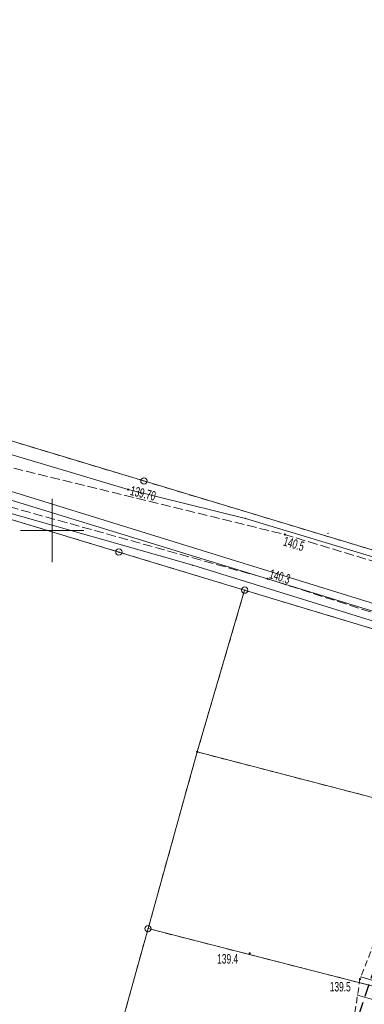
# Model space of a CAD drawing. Extents: x 6456700 to 6518119, y 5963420 to 5980059.
# Tile 18 of 256: x 6511566 to 6511593, y 5963862 to 5963939. Entities that reach past the tile are written whole.
import ezdxf
from ezdxf.enums import TextEntityAlignment as Align

# ---------------------------------------------------------------- set-up
doc = ezdxf.new("R2010")
doc.units = 0
doc.header["$MEASUREMENT"] = 0
for name, pattern in [('L_0_03', [1, 0.5, -0.5]), ('L_0_04', [1.5, 1, -0.5]), ('L_0_52', [1, 0.75, -0.25]), ('L_0_5A', [0.75, 0.5, -0.25])]:
    doc.linetypes.add(name, pattern=pattern)
doc.layers.get('0').update_dxf_attribs({"color": 2, "linetype": 'CONTINUOUS', "lineweight": 5})
for name, color, linetype, lineweight in [('000_Inne__niezydentyfikowane_', 7, 'CONTINUOUS', 18), ('18mm Kreska ciągła', 7, 'CONTINUOUS', 18), ('202_punkt_graniczny', 7, 'CONTINUOUS', 18), ('203_punkt_graniczny', 7, 'CONTINUOUS', 18), ('218_kontur_uzytku_gruntowego', 96, 'L_0_03', 18), ('219_dzialka_ewidencyjna', 7, 'CONTINUOUS', 18), ('jezdnia', 7, 'CONTINUOUS', 18), ('ogrodzenie_trwale', 7, 'CONTINUOUS', 18), ('pikieta_naturalna', 7, 'CONTINUOUS', 18), ('pikieta_naturalna_Atr2', 7, 'CONTINUOUS', 18), ('przewod_elektroenergetyczny_podziemny', 7, 'CONTINUOUS', 18), ('przewod_kanalizacyjny', 7, 'CONTINUOUS', 18), ('przewod_wodociagowy', 7, 'CONTINUOUS', 18), ('rzedna', 7, 'CONTINUOUS', 18), ('rzedna_Atr2', 7, 'CONTINUOUS', 18), ('siatka_krzyrzy', 7, 'CONTINUOUS', 18), ('skarpa_nieumocniona', 7, 'CONTINUOUS', 18), ('Zakres', 7, 'CONTINUOUS', 18)]:
    doc.layers.add(name, color=color, linetype=linetype, lineweight=lineweight)
doc.styles.get("Standard").update_dxf_attribs({"font": 'txt', "width": 0.75})

# ---------------------------------------------------------------- blocks, each defined once
blk = doc.blocks.new('mdcp_nowa')
at = {"layer": '203_punkt_graniczny', "linetype": 'Continuous', "lineweight": 18, "true_color": 0x000000}
blk.add_hatch(color=18, dxfattribs=at).paths.add_polyline_path([(6494311.47, 5980332.465, 1), (6494311.47, 5980332.555, 1)])
at = {"layer": 'pikieta_naturalna', "linetype": 'Continuous', "lineweight": 18, "true_color": 0x000000}
for points in [[(6494318.4, 5980349.635, 1), (6494318.4, 5980349.725, 1)], [(6494317.04, 5980346.145, 1), (6494317.04, 5980346.235, 1)], [(6494315.62, 5980316.565, 1), (6494315.62, 5980316.655, 1)], [(6494324.34, 5980314.525, 1), (6494324.34, 5980314.615, 1)]]:
    blk.add_hatch(color=18, dxfattribs=at).paths.add_polyline_path(points)
at = {"layer": 'rzedna', "linetype": 'Continuous', "lineweight": 18, "true_color": 0xff0000}
blk.add_hatch(color=1, dxfattribs=at).paths.add_polyline_path([(6494306.02, 5980353.185, 1), (6494306.02, 5980353.275, 1)])
at = {"layer": '000_Inne__niezydentyfikowane_', "linetype": 'Continuous', "lineweight": 18, "flags": 128}
for points in [[(6494326.57, 5980314.09), (6494324.41, 5980314.75)], [(6494326.17, 5980312.73), (6494324.15, 5980313.32)]]:
    blk.add_lwpolyline(points, dxfattribs=at)
at = {"layer": '000_Inne__niezydentyfikowane_'}
for p in [(6494324.41, 5980314.75), (6494324.15, 5980313.32)]:
    blk.add_point(p, dxfattribs=at)
at = {"layer": '202_punkt_graniczny', "color": 7, "linetype": 'Continuous', "lineweight": 18}
for centre in [(6494307.26, 5980353.91), (6494305.28, 5980348.3), (6494315.22, 5980345.29), (6494307.59, 5980318.56)]:
    blk.add_circle(centre, 0.25, dxfattribs=at)
at = {"layer": '202_punkt_graniczny'}
for p in [(6494307.26, 5980353.91), (6494305.28, 5980348.3), (6494315.22, 5980345.29), (6494307.59, 5980318.56)]:
    blk.add_point(p, dxfattribs=at)
at = {"layer": '203_punkt_graniczny', "color": 7, "linetype": 'Continuous', "lineweight": 18}
blk.add_circle((6494311.47, 5980332.51), 0.045, dxfattribs=at)
at = {"layer": '203_punkt_graniczny'}
blk.add_point((6494311.47, 5980332.51), dxfattribs=at)
at = {"layer": '218_kontur_uzytku_gruntowego', "lineweight": 18, "flags": 128}
for points in [[(6494307.26, 5980353.91), (6494284.61, 5980360.74)], [(6494337.17, 5980344.88), (6494307.26, 5980353.91)], [(6494294.93, 5980351.42), (6494305.28, 5980348.3)], [(6494305.28, 5980348.3), (6494315.22, 5980345.29)], [(6494315.22, 5980345.29), (6494311.47, 5980332.51)], [(6494335.64, 5980339.12), (6494315.22, 5980345.29)], [(6494311.47, 5980332.51), (6494307.59, 5980318.56)], [(6494311.47, 5980332.51), (6494331.59, 5980327.29)], [(6494307.59, 5980318.56), (6494303.31, 5980303.18)], [(6494326.9, 5980313.63), (6494307.59, 5980318.56)]]:
    blk.add_lwpolyline(points, dxfattribs=at)
at = {"layer": '218_kontur_uzytku_gruntowego'}
for p in [(6494307.26, 5980353.91), (6494307.26, 5980353.91), (6494307.26, 5980353.91), (6494307.26, 5980353.91), (6494305.28, 5980348.3), (6494305.28, 5980348.3), (6494315.22, 5980345.29), (6494315.22, 5980345.29), (6494315.22, 5980345.29), (6494315.22, 5980345.29), (6494311.47, 5980332.51), (6494311.47, 5980332.51), (6494311.47, 5980332.51), (6494311.47, 5980332.51), (6494307.59, 5980318.56), (6494307.59, 5980318.56), (6494307.59, 5980318.56), (6494307.59, 5980318.56)]:
    blk.add_point(p, dxfattribs=at)
at = {"layer": '219_dzialka_ewidencyjna', "color": 3, "linetype": 'Continuous', "lineweight": 18, "flags": 128}
for points in [[(6494263.86, 5980367.003), (6494307.26, 5980353.91)], [(6494307.26, 5980353.91), (6494337.17, 5980344.88)], [(6494294.93, 5980351.42), (6494305.28, 5980348.3)], [(6494315.22, 5980345.29), (6494305.28, 5980348.3)], [(6494315.22, 5980345.29), (6494311.47, 5980332.51)], [(6494335.64, 5980339.12), (6494315.22, 5980345.29)], [(6494307.59, 5980318.56), (6494311.47, 5980332.51)], [(6494331.59, 5980327.29), (6494311.47, 5980332.51)], [(6494303.31, 5980303.18), (6494307.59, 5980318.56)], [(6494307.59, 5980318.56), (6494326.9, 5980313.63)]]:
    blk.add_lwpolyline(points, dxfattribs=at)
at = {"layer": '219_dzialka_ewidencyjna', "color": 3}
for p in [(6494307.26, 5980353.91), (6494307.26, 5980353.91), (6494305.28, 5980348.3), (6494305.28, 5980348.3), (6494315.22, 5980345.29), (6494315.22, 5980345.29), (6494315.22, 5980345.29), (6494311.47, 5980332.51), (6494311.47, 5980332.51), (6494311.47, 5980332.51), (6494307.59, 5980318.56), (6494307.59, 5980318.56), (6494307.59, 5980318.56)]:
    blk.add_point(p, dxfattribs=at)
at = {"layer": 'jezdnia', "color": 7, "linetype": 'L_0_52', "lineweight": 18, "flags": 128}
blk.add_lwpolyline([(6494336.8, 5980344.12), (6494338.43, 5980344.74), (6494336.64, 5980339.86), (6494317.04, 5980346.19), (6494295.32, 5980352.24), (6494293.29, 5980355.83), (6494318.4, 5980349.68)], close=True, dxfattribs=at)
at = {"layer": 'jezdnia'}
for p in [(6494318.4, 5980349.68), (6494317.04, 5980346.19)]:
    blk.add_point(p, dxfattribs=at)
at = {"layer": 'ogrodzenie_trwale'}
for p in [(6494321.81, 5980349.78), (6494305.29, 5980348.28), (6494315.62, 5980316.61), (6494324.34, 5980314.57)]:
    blk.add_point(p, dxfattribs=at)
at = {"layer": 'pikieta_naturalna', "color": 7, "linetype": 'Continuous', "lineweight": 18}
for centre in [(6494318.4, 5980349.68), (6494317.04, 5980346.19), (6494315.62, 5980316.61), (6494324.34, 5980314.57)]:
    blk.add_circle(centre, 0.045, dxfattribs=at)
at = {"layer": 'pikieta_naturalna'}
for p in [(6494318.4, 5980349.68), (6494317.04, 5980346.19), (6494315.62, 5980316.61), (6494324.34, 5980314.57)]:
    blk.add_point(p, dxfattribs=at)
at = {"layer": 'przewod_elektroenergetyczny_podziemny', "color": 1, "linetype": 'Continuous', "lineweight": 18, "flags": 128}
for points in [[(6494263.56, 5980365.975), (6494283.66, 5980359.9), (6494306.02, 5980353.23), (6494315.29, 5980350.95), (6494337.15, 5980344.36), (6494341.72, 5980342.94), (6494342.3, 5980342.82), (6494342.5, 5980343.46), (6494343.01, 5980343.36), (6494343.1, 5980343.28)], [(6494343.1, 5980343.28), (6494342.73, 5980343.35), (6494340.9, 5980337.76), (6494335.34, 5980339.59), (6494333.32, 5980340.26), (6494333.12, 5980340.9), (6494332.18, 5980341.19), (6494331.59, 5980340.91), (6494311.12, 5980347.25), (6494289.42, 5980353.43), (6494264.3, 5980360.94), (6494262.275, 5980361.561)]]:
    blk.add_lwpolyline(points, dxfattribs=at)
at = {"layer": 'przewod_elektroenergetyczny_podziemny'}
for p in [(6494306.02, 5980353.23), (6494315.29, 5980350.95), (6494311.12, 5980347.25)]:
    blk.add_point(p, dxfattribs=at)
at = {"layer": 'przewod_kanalizacyjny', "color": 34, "linetype": 'Continuous', "lineweight": 18, "flags": 128}
blk.add_lwpolyline([(6494262.797, 5980363.352), (6494294.91, 5980353.67), (6494335.78, 5980341.03), (6494347.82, 5980373.97), (6494362.15, 5980422.68)], dxfattribs=at)
at = {"layer": 'przewod_wodociagowy', "color": 5, "linetype": 'Continuous', "lineweight": 18, "flags": 128}
blk.add_lwpolyline([(6494513.5, 5980663.95), (6494476.06, 5980647.42), (6494449.16, 5980639.62), (6494440.37, 5980633.47), (6494436.09, 5980630.48), (6494434.52, 5980628.04), (6494423.72, 5980591.82), (6494423.49, 5980583.76), (6494407.79, 5980559.35), (6494414.54, 5980555.87), (6494409.04, 5980527.84), (6494395.85, 5980508.25), (6494380.37, 5980480.1), (6494362.54, 5980422.62), (6494348.35, 5980374.02), (6494335.97, 5980340.4), (6494332.73, 5980341.36), (6494294.76, 5980353), (6494262.61, 5980362.71)], dxfattribs=at)
at = {"layer": 'rzedna', "color": 1, "linetype": 'Continuous', "lineweight": 18}
blk.add_circle((6494306.02, 5980353.23), 0.045, dxfattribs=at)
at = {"layer": 'rzedna'}
blk.add_point((6494306.02, 5980353.23), dxfattribs=at)
at = {"layer": 'siatka_krzyrzy', "linetype": 'Continuous', "lineweight": 18, "flags": 128}
for points in [[(6494300, 5980347.5), (6494300, 5980352.5)], [(6494297.5, 5980350), (6494302.5, 5980350)]]:
    blk.add_lwpolyline(points, dxfattribs=at)
at = {"layer": 'skarpa_nieumocniona', "color": 7, "linetype": 'L_0_5A', "lineweight": 18, "flags": 128}
blk.add_lwpolyline([(6494322.93, 5980305.27), (6494324.34, 5980314.57), (6494328.14, 5980324.32), (6494331.05, 5980333.92), (6494333.51, 5980338.76), (6494332.15, 5980329.94), (6494329.55, 5980323.82), (6494326.56, 5980314.04), (6494322.41, 5980299.99)], close=True, dxfattribs=at)
at = {"layer": 'skarpa_nieumocniona'}
blk.add_point((6494324.34, 5980314.57), dxfattribs=at)
blk.add_point((6494324.34, 5980314.57), dxfattribs=at)
at = {"layer": 'Zakres', "linetype": 'L_0_04', "lineweight": 25, "flags": 128}
blk.add_lwpolyline([(6495113.77, 5985050.22), (6495121.12, 5984877.07), (6495125.76, 5984757.87), (6495129.89, 5984649.81), (6495141.08, 5984611.3), (6495145.77, 5984544.53), (6495147.36, 5984487.27), (6495157.22, 5984392.07), (6495162.95, 5984387.45), (6495180.24, 5984384.16), (6495229.5, 5984386.61), (6495251.65, 5984373.41), (6495258.77, 5984357.12), (6495255.44, 5984330.44), (6495250.77, 5984304.39), (6495252.21, 5984282.78), (6495255.46, 5984256.45), (6495254.94, 5984238.25), (6495266.4, 5984211), (6495277.24, 5984182.33), (6495294.2, 5984133.19), (6495300.94, 5984095.37), (6495313.24, 5984037.69), (6495317.44, 5983978.18), (6495300.35, 5983922.18), (6495282.35, 5983883.38), (6495266.21, 5983862.23), (6495242.03, 5983839.67), (6495211.11, 5983816.86), (6495158.26, 5983772.66), (6495130.6, 5983651.16), (6495116.31, 5983543.43), (6495129.51, 5983346.73), (6495134.58, 5983264.71), (6495139.64, 5983186.97), (6495193.25, 5983077.94), (6495199.2, 5983041.97), (6495206.23, 5983026), (6495208.96, 5983004.88), (6495202.27, 5982979.48), (6495202.42, 5982950.13), (6495209.35, 5982897.38), (6495215.97, 5982850.34), (6495228.6, 5982809.97), (6495226.85, 5982778.82), (6495225.04, 5982750.56), (6495220.26, 5982723.37), (6495226.54, 5982679.97), (6495206.06, 5982669.48), (6495192.68, 5982657.71), (6495184.57, 5982648.65), (6495174.78, 5982624.58), (6495164.23, 5982604.61), (6495150.7, 5982588.3), (6495137.69, 5982582.43), (6495118.26, 5982573.75), (6495100.35, 5982558.42), (6495090.36, 5982544.99), (6495075.87, 5982519.06), (6495060.83, 5982499.68), (6495049.41, 5982485.49), (6495035.07, 5982459.7), (6495006.7, 5982406.64), (6494980.89, 5982351.84), (6494944.35, 5982293.29), (6494925.72, 5982250.11), (6494905.2, 5982190.37), (6494898.43, 5982153.5), (6494879.51, 5982063.89), (6494864.14, 5981992.66), (6494816.93, 5981768.61), (6494777.79, 5981577.7), (6494739.84, 5981394.72), (6494718.65, 5981297.89), (6494716.45, 5981237.31), (6494738.62, 5981208.21), (6494776.48, 5981173.06), (6494817.16, 5981137.44), (6494847.63, 5981109.8), (6494877.39, 5981077.08), (6494912.75, 5981030.55), (6494916.06, 5981014.71), (6494903.86, 5980957.01), (6494916.13, 5980953.51), (6494892.32, 5980927.59), (6494850.7, 5980858.8), (6494806.81, 5980779.89), (6494785.1, 5980753.49), (6494715.22, 5980723.29), (6494679.96, 5980686.78), (6494651.35, 5980651.29), (6494549.14, 5980683.24), (6494511.84, 5980659.66), (6494443.61, 5980630.33), (6494428.78, 5980598.6), (6494431.58, 5980579.46), (6494420.56, 5980549.76), (6494416.45, 5980528.2), (6494403.86, 5980507.16), (6494388.89, 5980482.96), (6494365.32, 5980407.99), (6494335.67, 5980315.15), (6494332.29, 5980297.41), (6494335.1, 5980278.18), (6494347.25, 5980254.84), (6494336.79, 5980250.09), (6494300.04, 5980271.34), (6494320.8, 5980301.43), (6494336.81, 5980349.17), (6494344.85, 5980380.92), (6494360.85, 5980437.13), (6494374.18, 5980476.38), (6494386.14, 5980498.84), (6494403.02, 5980528.52), (6494411.33, 5980563.19), (6494420.84, 5980586.25), (6494420.25, 5980601.11), (6494434.95, 5980635.94), (6494446.75, 5980644.99), (6494465.77, 5980647.27), (6494513.02, 5980669.46), (6494507.85, 5980679.68), (6494547.89, 5980705.83), (6494570.06, 5980691.34), (6494636.17, 5980669.05), (6494706.14, 5980756.86), (6494742.78, 5980772.58), (6494798.53, 5980814.27), (6494826.12, 5980867.97), (6494849.57, 5980908.6), (6494845.35, 5980942.01), (6494853.94, 5980970.83), (6494891.08, 5980960.54), (6494890.11, 5980965.73), (6494903.94, 5981025.69), (6494869.98, 5981070.3), (6494770.97, 5981160.58), (6494728.18, 5981200.64), (6494706.13, 5981229.56), (6494707.94, 5981299.75), (6494728.84, 5981398.1), (6494767.06, 5981580.19), (6494806.17, 5981770.55), (6494854.36, 5981994.76), (6494869.73, 5982065.97), (6494888.61, 5982155.44), (6494891.67, 5982173.95), (6494895.82, 5982197.45), (6494916.38, 5982253.72), (6494935.47, 5982297.95), (6494954.97, 5982331.67), (6494972.09, 5982356.64), (6494997.76, 5982411.14), (6495026.29, 5982464.48), (6495041.09, 5982491.09), (6495052.99, 5982505.88), (6495067.51, 5982524.6), (6495081.94, 5982550.43), (6495092.99, 5982565.28), (6495112.86, 5982582.29), (6495133.59, 5982591.55), (6495144.48, 5982596.46), (6495155.87, 5982610.19), (6495165.7, 5982628.8), (6495175.96, 5982654.03), (6495185.62, 5982664.83), (6495200.4, 5982677.82), (6495212.49, 5982688.04), (6495209.64, 5982723.43), (6495215.22, 5982750.57), (6495216.87, 5982779.54), (6495218.31, 5982809.31), (6495206.86, 5982847.92), (6495199.44, 5982894.74), (6495192.11, 5982948.71), (6495190.16, 5982979.24), (6495183.47, 5983075.16), (6495129.79, 5983184.34), (6495124.6, 5983264.07), (6495119.53, 5983346.09), (6495106.27, 5983543.75), (6495120.74, 5983652.9), (6495148.75, 5983779.42), (6495204.15, 5983826.04), (6495273.41, 5983889.36), (6495288.53, 5983927.42), (6495300.83, 5983964.69), (6495303.91, 5983980.14), (6495301.32, 5984039.55), (6495291.1, 5984093.63), (6495284.5, 5984130.67), (6495267.84, 5984178.93), (6495257.12, 5984207.3), (6495244.96, 5984236.19), (6495244.79, 5984255.42), (6495242.25, 5984281.97), (6495240.71, 5984304.95), (6495245.55, 5984331.94), (6495248.51, 5984355.64), (6495243.77, 5984366.47), (6495226.98, 5984376.47), (6495179.54, 5984374.12), (6495158.61, 5984378.09), (6495147.7, 5984386.91), (6495137.38, 5984486.61), (6495135.78, 5984544.04), (6495131.18, 5984609.54), (6495119.95, 5984648.2), (6495115.76, 5984757.49), (6495111.12, 5984876.67), (6495103.73, 5985050.93), (6495109.36, 5985081.73), (6495120.41, 5985085.88)], close=True, dxfattribs=at)
at = {"layer": 'pikieta_naturalna_Atr2', "color": 7, "lineweight": 15, "width": 0.66}
for s, rotation, p in [('140.5', 343.2, (6494318.43, 5980349.55)), ('140.3', 343, (6494317.32, 5980346.97))]:
    blk.add_text(s, height=0.75, rotation=rotation, dxfattribs=at).set_placement(p, align=Align.TOP_LEFT)
for s, p in [('139.4', (6494313.05, 5980316.55)), ('139.5', (6494321.95, 5980314.35))]:
    blk.add_text(s, height=0.75, dxfattribs=at).set_placement(p, align=Align.TOP_LEFT)
at = {"layer": 'rzedna_Atr2', "color": 1, "lineweight": 15, "width": 0.66}
blk.add_text('139.70', height=0.75, rotation=346.2, dxfattribs=at).set_placement((6494306.3, 5980353.544), align=Align.TOP_LEFT)

msp = doc.modelspace()

# ---------------------------------------------------------------- block references
at = {"linetype": 'ByBlock'}
msp.add_blockref('mdcp_nowa', (17268.786, -16450.998), dxfattribs=at)

# ---------------------------------------------------------------- next in the draw order: hatches: boundary and pattern name
at = {"layer": '18mm Kreska ciągła'}
h = msp.add_hatch(dxfattribs=at)
h.set_pattern_fill('ANSI37', color=252, scale=4)
h.set_pattern_definition([(45, (6511584.6482, 5963836.2328), (-0.3535534, 0.3535534), []), (135, (6511584.6482, 5963836.2328), (-0.3535534, -0.3535534), [])])
h.paths.add_polyline_path([(6511584.648, 5963839.097), (6511587.535, 5963843.228, 0.069403), (6511591.8, 5963851.597), (6511600.266, 5963876.098, 0.012898), (6511608.043, 5963900.635), (6511625.076, 5963959.619, -0.015188), (6511629.749, 5963974.13), (6511647.149, 5964023.028, -0.031483), (6511654.631, 5964040.489), (6511666.152, 5964063.296, -0.087781), (6511671.583, 5964070.546), (6511672.656, 5964071.552, 0.15074), (6511676.748, 5964078.72), (6511683.845, 5964110.525), (6511685.647, 5964109.419), (6511687.266, 5964102.897), (6511681.628, 5964077.631, -0.15074), (6511676.075, 5964067.903), (6511675.001, 5964066.898, 0.087781), (6511670.614, 5964061.041), (6511659.094, 5964038.235, 0.031483), (6511651.86, 5964021.352), (6511634.459, 5963972.454, 0.015188), (6511629.88, 5963958.231), (6511612.847, 5963899.248, -0.012898), (6511604.992, 5963874.465), (6511596.526, 5963849.964, -0.069403), (6511591.634, 5963840.364), (6511588.747, 5963836.233)])

doc.saveas('drawing.dxf')
